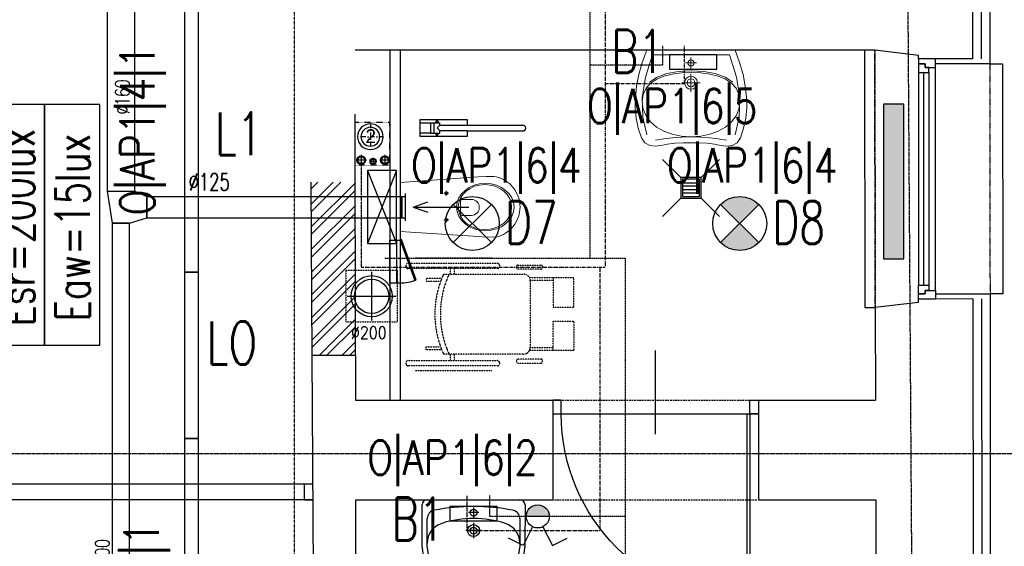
# Model space of a CAD drawing. Header units: inches. Extents: x -281236 to -70395, y 38777 to 102341.
# Tile 79 of 244: x -142156 to -141582, y 48933 to 49239. Entities that reach past the tile are written whole.
import ezdxf
from ezdxf.enums import TextEntityAlignment as Align

# ---------------------------------------------------------------- set-up
doc = ezdxf.new("R2010")
doc.units = ezdxf.units.IN
doc.header["$MEASUREMENT"] = 0
for name, pattern in [('00-inst$0$DASHDOT', [1, 0.5, -0.25, 0, -0.25]), ('CENTER', [2, 1.25, -0.25, 0.25, -0.25]), ('DASHDOT', [1, 0.5, -0.25, 0, -0.25]), ('DASHED2', [0.375, 0.25, -0.125]), ('DIVIDE', [31.75, 12.7, -6.35, 0, -6.35, 0, -6.35]), ('HIDDEN', [0.375, 0.25, -0.125])]:
    doc.linetypes.add(name, pattern=pattern)
doc.layers.get('0').update_dxf_attribs({"color": 101})
for name, color, linetype in [('Drz---drzwi', 5, 'Continuous'), ('E-90', 6, 'Continuous'), ('E35', 6, 'Continuous'), ('Ins-kan', 54, 'Continuous'), ('Ins-went', 141, 'Continuous'), ('Ins-went-opis', 141, 'Continuous'), ('Ins-wod', 152, 'Continuous'), ('m-went-nawiew', 152, 'Continuous'), ('Mw-cr-rury', 160, 'DIVIDE'), ('Mw-wc-rury', 160, 'DASHDOT'), ('Okn---okna', 5, 'Continuous'), ('Os-osie glowne', 8, 'CENTER'), ('piony_K_nr', 240, 'Continuous'), ('Sc-cegla pelna', 32, 'Continuous'), ('Sc-cegla pelna-hatch', 8, 'Continuous'), ('Sc-gazobeton', 45, 'Continuous'), ('Sc-gk', 120, 'Continuous'), ('Sc-izolacja term-obrys', 132, 'Continuous'), ('Sc-izolacja term-styropian', 151, 'STYROPIAN-KA'), ('Sc-nad', 5, 'DASHED2'), ('Sc-nadproza kon', 5, 'DASHED2'), ('stelaż_wc', 64, 'Continuous'), ('Suf-widok', 8, 'Continuous'), ('W-idok', 9, 'Continuous'), ('W-otwor-strop', 126, 'Continuous'), ('Wym-wew', 8, 'Continuous'), ('Wyp-grzejniki', 56, 'Continuous'), ('Wyp-meble', 155, 'Continuous'), ('Wyp-sanitar', 131, 'Continuous'), ('Wyp-szafy', 9, 'Continuous')]:
    doc.layers.add(name, color=color, linetype=linetype)
doc.layers.get('Wym-wew').off()
doc.styles.add('ROMANS', font='romans', dxfattribs={"width": 0.85})
doc.styles.add('tab-bud$0$ROMANS', font='romans', dxfattribs={"width": 0.7})
doc.styles.add('TYTUL2', font='ARIAL.TTF')
doc.linetypes.add('BATTING', pattern='A,0.0001,-0.1,[134,ltypeshp.shx,S=0.1,R=0,X=-0.1,Y=0],-0.2,[134,ltypeshp.shx,S=0.1,R=180,X=0.1,Y=0],-0.1', length=0.4001)
doc.linetypes.add('STYROPIAN-KA', pattern='A,0.0001,-0.1,[135,ltypeshp.shx,S=0.1,R=0,X=-0.1,Y=0],0,[135,ltypeshp.shx,S=0.1,R=180,X=0.1,Y=0],-0.1', length=0.2001)

# ---------------------------------------------------------------- blocks, each defined once
blk = doc.blocks.new('umywalka_60x45')
at = {"ltscale": 25}
for p, q in [((-27.00000000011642, -5.820766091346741e-11), (27, 5.820766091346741e-11)), ((-30, -27.71634471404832), (-30.00000000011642, -3.000000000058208)), ((-1.164153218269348e-10, -4.5), (-1.164153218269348e-10, -10.5)), ((30, -2.999999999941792), (30, -27.71634471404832)), ((-27, -27.71634471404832), (-27, -11.02660116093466)), ((2.999999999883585, -7.5), (-3.000000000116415, -7.5)), ((27, -11.02660116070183), (27, -27.71634471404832)), ((-1.164153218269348e-10, -13.5), (-1.164153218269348e-10, -22.5)), ((4.499999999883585, -18), (-4.500000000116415, -18))]:
    blk.add_line(p, q, dxfattribs=at)
for centre, radius in [((-1.164153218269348e-10, -7.5), 2), ((-1.164153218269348e-10, -18), 3.5), ((-1.164153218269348e-10, -18), 2)]:
    blk.add_circle(centre, radius, dxfattribs=at)
for centre, radius, start, end in [((27, -2.999999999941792), 3, 0, 90), ((-27.00000000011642, -3.000000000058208), 3, 90, 180), ((5.820766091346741e-10, -129.425045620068), 125.4250456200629, 79.47373448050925, 100.5262655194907), ((-22.00000000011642, -11.02660116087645), 5, 100.5262655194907, 180), ((-1.164153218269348e-10, -73.40495448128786), 62.40495448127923, 72.68710209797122, 107.3128979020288), ((22, -11.02660116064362), 5, 0, 79.47373448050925), ((-14.99999999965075, -25.28365528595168), 12, 107.3128979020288, 180), ((15.00000000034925, -25.28365528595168), 12, 0, 72.68710209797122), ((-15.00000000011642, -27.71634471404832), 15, 180, 252.6871020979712), ((-15.00000000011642, -27.71634471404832), 12, 180, 252.6871020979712), ((14.99999999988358, -27.71634471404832), 12, 287.3128979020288, 0), ((14.99999999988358, -27.71634471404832), 15, 287.3128979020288, 0), ((-5.820766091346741e-10, 20.40495448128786), 62.40495448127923, 252.6871020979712, 287.3128979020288), ((-5.820766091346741e-10, 20.40495448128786), 65.40495448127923, 252.6871020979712, 287.3128979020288)]:
    blk.add_arc(centre, radius, start, end, dxfattribs=at)
blk = doc.blocks.new('_GJKHGJ')
at = {"ltscale": 25}
for p, q in [((-8, -5), (-8, 0)), ((-8, 0), (-8, -5)), ((0, 0), (-8, 0)), ((0, -5), (0, 0)), ((0, -5), (0, 0)), ((-8, -115), (-7.999999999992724, -4.999999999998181)), ((-8, -5), (0, -5)), ((-19.69999999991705, -60), (28.89999999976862, -60)), ((-8, -115), (0, -115)), ((-8, -120), (-8, -115)), ((0, -120), (-8, -120)), ((0, -115), (0, -120)), ((0, -115), (0, -120))]:
    blk.add_line(p, q, dxfattribs=at)
at = {"ltscale": 7}
for p, q in [((-8, -5), (-118, -4.999999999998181)), ((-8, -6.799999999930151), (-117.985271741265, -6.799999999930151))]:
    blk.add_line(p, q, dxfattribs=at)
blk.add_arc((-8, -5), 110, 180, 270)
blk = doc.blocks.new('_0630_WC_NIEPEŁNOSPRAWNY')
at = {"lineweight": 0}
for p, q in [((-14.26044946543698, 0), (-17.49471912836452, -45.69999999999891)), ((-14.26044946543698, 0), (14.26044946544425, 0)), ((14.26044946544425, 0), (17.1525273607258, -45.70464459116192)), ((-8.009799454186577, -26.98395776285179), (-9.420152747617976, -26.98395776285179)), ((-8.009799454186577, -26.98395776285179), (-8.009799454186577, -25.53926559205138)), ((-8.009799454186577, -26.98395776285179), (-6.526574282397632, -26.98395776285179)), ((-8.009799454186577, -26.98395776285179), (-8.009799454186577, -28.40553939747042)), ((7.490200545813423, -26.98395776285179), (6.079847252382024, -26.98395776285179)), ((7.490200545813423, -26.98395776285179), (7.490200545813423, -25.53926559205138)), ((7.490200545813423, -26.98395776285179), (8.973425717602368, -26.98395776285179)), ((7.490200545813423, -26.98395776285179), (7.490200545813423, -28.40553939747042)), ((-4.440070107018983, -36.51248908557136), (-4.440070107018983, -41.76659104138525)), ((-3.49908735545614, -35.21439024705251), (4.000928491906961, -35.21439024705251)), ((4.941911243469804, -36.51248908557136), (4.941911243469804, -41.76659104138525)), ((-17.49471912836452, -45.69999999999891), (-17.82067442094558, -50.14040847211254)), ((17.1525273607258, -45.70464459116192), (17.52067442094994, -50.14040847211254)), ((-17.82067442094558, -50.14040847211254), (-17.76542065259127, -54.69174354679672)), ((17.52067442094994, -50.14040847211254), (17.46542065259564, -54.69174354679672)), ((-17.76542065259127, -54.69174354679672), (-17.50824460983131, -56.08355764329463)), ((-17.50824460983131, -56.08355764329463), (-17.11556934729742, -57.5270070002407)), ((17.50824460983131, -56.08355764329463), (17.1155693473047, -57.5270070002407)), ((17.46542065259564, -54.69174354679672), (17.50824460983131, -56.08355764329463)), ((-17.11556934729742, -57.5270070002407), (-16.60128430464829, -58.93290689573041)), ((-16.60128430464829, -58.93290689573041), (-15.96901805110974, -60.29133791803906)), ((-15.96901805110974, -60.29133791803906), (-15.22323157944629, -61.59271557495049)), ((-15.22323157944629, -61.59271557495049), (-14.36918683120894, -62.82785791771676)), ((-14.36918683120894, -62.82785791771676), (-13.41290957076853, -63.98805032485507)), ((14.36918683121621, -62.82785791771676), (13.41290957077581, -63.98805032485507)), ((15.22323157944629, -61.59271557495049), (14.36918683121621, -62.82785791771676)), ((15.96901805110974, -60.29133791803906), (15.22323157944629, -61.59271557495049)), ((16.60128430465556, -58.93290689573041), (15.96901805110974, -60.29133791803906)), ((17.1155693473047, -57.5270070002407), (16.60128430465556, -58.93290689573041)), ((-13.41290957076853, -63.98805032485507), (-11.77135984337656, -65.59644362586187)), ((-11.77135984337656, -65.59644362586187), (-10.00146959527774, -66.94005631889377)), ((-10.00146959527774, -66.94005631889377), (-8.710203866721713, -67.72472016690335)), ((-8.710203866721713, -67.72472016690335), (-6.538240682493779, -68.77378328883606)), ((-6.538240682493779, -68.77378328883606), (-5.069820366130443, -69.2455219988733)), ((6.538240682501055, -68.77378328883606), (5.069820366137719, -69.2455219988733)), ((8.710203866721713, -67.72472016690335), (6.538240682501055, -68.77378328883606)), ((10.00146959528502, -66.94005631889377), (8.710203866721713, -67.72472016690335)), ((11.77135984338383, -65.59644362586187), (10.00146959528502, -66.94005631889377)), ((13.41290957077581, -63.98805032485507), (11.77135984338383, -65.59644362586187)), ((-5.069820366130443, -69.2455219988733), (-3.019381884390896, -69.72479742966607)), ((-3.019381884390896, -69.72479742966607), (-1.515462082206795, -69.92252014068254)), ((-1.515462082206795, -69.92252014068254), (0, -69.99537917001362)), ((1.515462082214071, -69.92252014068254), (0, -69.99537917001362)), ((3.019381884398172, -69.72479742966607), (1.515462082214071, -69.92252014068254)), ((5.069820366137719, -69.2455219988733), (3.019381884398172, -69.72479742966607))]:
    blk.add_line(p, q, dxfattribs=at)
for centre, radius, start, end in [((-3.244368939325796, -36.38913916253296), 1.202046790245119, 102.2339496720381, 185.8898644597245), ((3.746210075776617, -36.38913916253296), 1.20204679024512, 354.1101355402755, 77.7660503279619), ((0.2509205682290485, -41.5369819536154), 4.696606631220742, 182.8022099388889, 357.197790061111)]:
    blk.add_arc(centre, radius, start, end, dxfattribs=at)
for centre, major_axis, ratio, start_param in [((-8.009799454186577, -26.98395776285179), (0.5985531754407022, 0.5985531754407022), 0.999999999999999, 5.497787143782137), ((7.490200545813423, -26.98395776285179), (0.598553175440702, 0.5985531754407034), 0.9999999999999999, 5.497787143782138)]:
    blk.add_ellipse(centre, major_axis=major_axis, ratio=ratio, start_param=start_param, end_param=11.78097245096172, dxfattribs=at)
for centre, major_axis, ratio in [((0.05375849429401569, -49.75009780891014), (0, -16.75), 0.8235294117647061), ((0.05375849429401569, -49.50009780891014), (0, -15.54479430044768), 0.845174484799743)]:
    blk.add_ellipse(centre, major_axis=major_axis, ratio=ratio, dxfattribs=at)
blk = doc.blocks.new('_0630_UMYWALKA_NIEPEŁNOSPRAWNY')
at = {"lineweight": 0}
for points in [[(0, -54.0117386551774), (4.599899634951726, -54.03674748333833), (9.416254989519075, -54.29201000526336), (13.64059101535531, -54.72405907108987), (16.46227673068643, -55.27985871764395), (20.39814885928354, -56.01028897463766), (23.99252112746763, -55.5847077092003), (26.92674656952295, -53.96646405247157), (28.8839029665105, -51.11890713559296), (30.72118946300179, -45.50830589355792), (31.91600778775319, -39.68512961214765), (32.47223862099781, -33.64420405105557), (32.39333145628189, -27.38078615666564), (31.68402934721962, -20.88927050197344), (30.34691941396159, -14.16534522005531), (28.38674471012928, -7.203836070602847), (25.80695472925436, 0), (0, 0), (-25.80729967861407, 0), (-28.38717589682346, -7.203836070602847), (-30.34747995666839, -14.16534522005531), (-31.68441741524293, -20.88927050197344), (-32.39406447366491, -27.38078615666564), (-32.47279916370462, -33.64420405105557), (-31.91665456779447, -39.68512961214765), (-30.72183624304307, -45.50830589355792), (-28.88454974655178, -51.11890713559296), (-26.92726399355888, -53.96646405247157), (-23.99286607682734, -55.5847077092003), (-20.39892499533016, -56.01028897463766), (-16.46270791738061, -55.27985871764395), (-13.6410222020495, -54.72405907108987), (-9.417117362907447, -54.29201000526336), (-4.600330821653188, -54.03674748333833), (0, -54.0117386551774)], [(0, -5.72486571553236), (0.6799814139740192, -5.862845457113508), (1.236643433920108, -6.238409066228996), (1.612207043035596, -6.795071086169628), (1.750617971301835, -7.475483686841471), (1.612207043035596, -8.155896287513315), (1.236643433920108, -8.712558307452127), (0.6799814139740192, -9.088121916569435), (0, -9.226532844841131), (-0.6804126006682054, -9.088121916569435), (-1.237074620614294, -8.712558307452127), (-1.613069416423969, -8.155896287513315), (-1.751049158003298, -7.475483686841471), (-1.613069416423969, -6.795071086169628), (-1.237074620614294, -6.238409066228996), (-0.6804126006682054, -5.862845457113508), (0, -5.72486571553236)], [(0, -15.26228416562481), (1.45741102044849, -15.55764704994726), (2.65007341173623, -16.3631037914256), (3.455530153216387, -17.55576618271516), (3.75132422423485, -19.01360838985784), (3.455530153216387, -20.47145059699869), (2.65007341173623, -21.66411298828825), (1.45741102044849, -22.46913854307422), (0, -22.76493261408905), (-1.458273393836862, -22.46913854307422), (-2.650935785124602, -21.66411298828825), (-3.455961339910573, -20.47145059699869), (-3.751755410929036, -19.01360838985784), (-3.455961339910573, -17.55576618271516), (-2.650935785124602, -16.3631037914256), (-1.458273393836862, -15.55764704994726), (0, -15.26228416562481)], [(0, -16.7127961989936), (0.8938500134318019, -16.89389460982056), (1.62557383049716, -17.38803455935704), (2.119282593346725, -18.11932718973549), (2.300812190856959, -19.01360838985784), (2.119282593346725, -19.90788958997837), (1.62557383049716, -20.63918222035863), (0.8938500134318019, -21.13289098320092), (0, -21.31442058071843), (-0.8942812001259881, -21.13289098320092), (-1.626005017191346, -20.63918222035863), (-2.119713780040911, -19.90788958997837), (-2.301243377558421, -19.01360838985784), (-2.119713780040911, -18.11932718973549), (-1.626005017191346, -17.38803455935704), (-0.8942812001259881, -16.89389460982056), (0, -16.7127961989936)]]:
    blk.add_lwpolyline(points, close=True, dxfattribs=at)
for points in [[(25.67371804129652, -49.28205182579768), (28.13622524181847, -38.98402005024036), (28.45228508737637, -27.73996467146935), (26.58697145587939, -15.64647150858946), (22.50665178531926, -2.800988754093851), (0, -2.800988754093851), (-22.50729856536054, -2.800988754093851), (-26.5875751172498, -15.64647150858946), (-28.45275939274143, -27.73996467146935), (-28.13691514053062, -38.98402005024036), (-25.67414922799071, -49.28205182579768)], [(0, -10.72835609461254), (0, -4.223042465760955)], [(-3.252872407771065, -7.475483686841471), (3.252441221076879, -7.475483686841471)], [(-28.44758515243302, -30.13650030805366), (-27.85733368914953, -25.83196355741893), (-26.16923778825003, -22.21948144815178), (-23.50734986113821, -19.26197192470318), (-19.99585167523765, -16.9240776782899), (-15.75858004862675, -15.16871665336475), (-10.91980298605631, -13.9596691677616), (-5.60370225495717, -13.26114672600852), (0.06597156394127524, -13.03606727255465), (5.73521419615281, -13.26114672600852), (11.05174611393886, -13.9596691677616), (15.8905231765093, -15.16871665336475), (20.12736361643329, -16.9240776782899), (23.63894803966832, -19.26197192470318), (26.30066349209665, -22.21948144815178), (27.98875939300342, -25.83196355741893), (28.5794851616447, -30.13650030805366)], [(-24.25731287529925, -18.74152958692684), (-19.75102387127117, -15.71287425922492), (-14.00796207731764, -13.62765541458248), (-7.309045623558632, -12.42335098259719), (0.06597156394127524, -12.03571414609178), (7.440557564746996, -12.42335098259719), (14.13947401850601, -13.62765541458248), (19.88244957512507, -15.71287425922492), (24.38878169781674, -18.74152958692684)], [(-0.0004311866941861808, -24.2645999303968), (-0.0004311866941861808, -13.76261684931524)], [(5.341109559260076, -19.01360838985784), (-5.341540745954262, -19.01360838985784)], [(-28.44758515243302, -30.13650030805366), (-27.86082630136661, -34.41559704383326), (-26.18187155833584, -38.32602915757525), (-23.53291923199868, -41.80570576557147), (-20.03616763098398, -44.79253598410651), (-15.81377194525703, -47.22356655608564), (-10.98793048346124, -49.03713778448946), (-5.681315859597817, -50.17115878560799), (-0.01509153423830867, -50.56310748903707), (5.658031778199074, -50.17115878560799), (10.98361861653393, -49.03713778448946), (15.83490009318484, -47.22356655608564), (20.08683206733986, -44.79253598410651), (23.6135080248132, -41.80570576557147), (26.28815907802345, -38.32602915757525), (27.98530989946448, -34.41559704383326), (28.5794851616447, -30.13650030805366)], [(20.64392527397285, -52.50560353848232), (15.93666015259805, -51.6337440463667), (10.85555616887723, -51.0779443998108), (5.511428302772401, -50.7403252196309), (0.01509153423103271, -50.52343831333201), (-5.481245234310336, -50.7403252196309), (-10.82537310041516, -51.0779443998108), (-15.90647708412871, -51.6337440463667), (-20.61369908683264, -52.50560353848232)]]:
    blk.add_lwpolyline(points, dxfattribs=at)
at = {"lineweight": 0, "const_width": 0.2824945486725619}
for points in [[(-0.1276312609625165, -20.35201188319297), (-0.1276312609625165, -20.35201188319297)], [(-0.07459529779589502, -21.39332774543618), (-0.07459529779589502, -21.39332774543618)]]:
    blk.add_lwpolyline(points, dxfattribs=at)
blk = doc.blocks.new('ramiak140')
at = {"layer": 'Okn---okna'}
for p, q in [((-10.00000000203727, 135.0000000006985), (-10.00000000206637, 4.999999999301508)), ((-6.000000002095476, 7.999999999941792), (-6.000000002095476, 132.0000000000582)), ((-3.000000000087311, 7.999999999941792), (-3.000000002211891, 132.0000000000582)), ((-2.008164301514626e-09, 7.999999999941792), (-2.037268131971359e-09, 132.0000000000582))]:
    blk.add_line(p, q, dxfattribs=at)
for points in [[(-10.00000000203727, 135.0000000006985), (-10.00000000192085, 140), (-1.920852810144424e-09, 140), (-2.037268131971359e-09, 137.0000000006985), (-4.000000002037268, 137.0000000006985), (-4.000000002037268, 135.0000000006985)], [(-6.000000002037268, 132.0000000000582), (-6.000000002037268, 135.0000000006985), (-4.000000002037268, 135.0000000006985), (-4.000000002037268, 137.0000000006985), (-2.037268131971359e-09, 137.0000000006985), (-2.037268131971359e-09, 135.0000000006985), (-2.037268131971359e-09, 132.0000000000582)], [(-6.000000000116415, 7.999999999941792), (-6.000000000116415, 4.999999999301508), (-4.000000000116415, 4.999999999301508), (-4.000000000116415, 2.999999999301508), (-5.820766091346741e-11, 2.999999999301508), (-1.164153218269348e-10, 4.999999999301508), (-5.820766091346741e-11, 7.999999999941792)], [(-10.00000000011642, 4.999999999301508), (-10, 0), (0, 0), (-5.820766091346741e-11, 2.999999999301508), (-4.000000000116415, 2.999999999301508), (-4.000000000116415, 4.999999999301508)]]:
    blk.add_lwpolyline(points, close=True, dxfattribs=at)
blk = doc.blocks.new('_ODWODNIENIE_KRATKA')
for p, q in [((-12, 0), (-22.60660171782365, 10.60660171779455)), ((0, 0), (10.60660171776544, 10.6066017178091)), ((-11.00000143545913, -2.988994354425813), (-1.000001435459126, -2.988994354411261)), ((-1.000001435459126, -4.988994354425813), (-11.00000143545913, -4.988994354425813)), ((-11.00000143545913, -6.988994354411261), (-1.000001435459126, -6.988994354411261)), ((-1.000001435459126, -8.988994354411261), (-11.00000143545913, -8.988994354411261)), ((-22.60660171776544, -22.59644398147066), (-12, -11.98984226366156)), ((10.60660171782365, -22.5964439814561), (0, -11.98984226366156))]:
    blk.add_line(p, q)
for points in [[(0, -11.98984226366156), (0, 0), (-12, 0), (-12, -11.98984226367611)], [(-1.000001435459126, -10.98899435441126), (-1.000001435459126, -0.997459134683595), (-11.00000143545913, -0.997459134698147), (-11.00000143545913, -10.98899435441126)]]:
    blk.add_lwpolyline(points, close=True)
blk = doc.blocks.new('wozek')
at = {"linetype": 'DASHED2', "ltscale": 0.5}
for p, q in [((-67.54803174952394, 32.84197922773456), (-22.8375665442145, 32.84197922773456)), ((-50.96674243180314, 23.28865862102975), (-4.293360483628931, 23.2886586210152)), ((-47.02429041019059, 26.57759991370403), (-47.02429041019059, 23.2886586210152)), ((-44.79154096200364, 26.57759991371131), (-44.79154096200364, 23.2886586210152)), ((-52.05049977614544, 20.75369671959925), (-61.06912119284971, 20.7536967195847)), ((-61.06912119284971, 20.7536967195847), (-61.06912119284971, 19.14296999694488)), ((-61.06912119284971, 19.14296999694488), (-52.66419233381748, 19.14296999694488)), ((13.00715158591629, 21.10470061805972), (-0.7976670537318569, 21.10470061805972)), ((13.00715158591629, 19.55147461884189), (-0.797667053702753, 19.55147461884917)), ((-0.4037378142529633, 19.39903595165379), (-0.4037378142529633, -19.39903595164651)), ((-61.06912119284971, -19.14296999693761), (-52.66419233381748, -19.14296999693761)), ((-61.06912119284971, -20.75369671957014), (-61.06912119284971, -19.14296999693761)), ((-52.05049977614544, -20.75369671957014), (-61.06912119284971, -20.75369671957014)), ((13.00715158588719, -19.55147461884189), (-0.7976670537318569, -19.55147461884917)), ((13.00715158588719, -21.10470061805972), (-0.7976670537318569, -21.10470061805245)), ((-4.293360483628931, -23.28865862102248), (-50.96674243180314, -23.2886586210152)), ((-47.02429041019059, -23.2886586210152), (-47.02429041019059, -26.99441431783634)), ((-44.79154096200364, -23.2886586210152), (-44.79154096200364, -26.99441431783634)), ((-67.54803174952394, -32.84197922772), (-22.8375665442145, -32.84197922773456))]:
    blk.add_line(p, q, dxfattribs=at)
for points in [[(-18.38107759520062, 28.52241124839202), (-18.38107759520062, 27.74448671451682, -0.4142135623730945), (-19.54796439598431, 26.57759991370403), (-71.66890816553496, 26.57759991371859, -0.414213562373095), (-72.83579496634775, 27.74448671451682), (-72.83579496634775, 28.52241124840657, -0.414213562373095), (-71.66890816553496, 29.68929804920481), (-19.54796439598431, 29.68929804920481, -0.414213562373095)], [(6.733629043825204, 27.74448671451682), (6.733629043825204, 27.0453148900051, -0.4142135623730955), (5.95570450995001, 26.26739035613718), (-7.615640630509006, 26.26739035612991, -0.4142135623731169), (-8.3935651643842, 27.0453148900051), (-8.3935651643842, 27.74448671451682, -0.414213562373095), (-7.615640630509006, 28.52241124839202), (5.95570450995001, 28.52241124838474, -0.4142135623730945)], [(-18.38107759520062, -28.16130111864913), (-18.38107759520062, -28.93922565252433, -0.4142135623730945), (-19.54796439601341, -30.10611245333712), (-71.66890816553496, -30.10611245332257, -0.414213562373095), (-72.83579496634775, -28.93922565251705), (-72.83579496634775, -28.16130111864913, -0.414213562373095), (-71.66890816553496, -26.99441431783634), (-19.54796439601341, -26.99441431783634, -0.414213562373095)], [(6.733629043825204, -27.74448671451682), (6.7336290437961, -27.04531489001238, 0.4142135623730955), (5.95570450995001, -26.26739035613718), (-7.615640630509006, -26.26739035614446, 0.4142135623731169), (-8.3935651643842, -27.0453148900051), (-8.3935651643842, -27.74448671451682, 0.414213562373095), (-7.615640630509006, -28.52241124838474), (5.95570450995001, -28.52241124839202, 0.4142135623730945)]]:
    blk.add_lwpolyline(points, format="xyb", close=True, dxfattribs=at)
for points in [[(24.99998121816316, 21.10470061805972), (13.00715158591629, 21.10470061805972), (13.00715158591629, 4.019239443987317), (24.99998121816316, 4.019239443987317)], [(24.99998121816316, -21.104700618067), (13.00715158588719, -21.10470061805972), (13.00715158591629, -4.019239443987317), (24.99998121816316, -4.019239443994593)]]:
    blk.add_lwpolyline(points, close=True, dxfattribs=at)
for centre, radius, start, end in [((0, 0), 56.03543927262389, 155.4425219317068, 204.5574780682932), ((3.218551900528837, 0), 56.03543927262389, 155.4425219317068, 204.5574780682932), ((-4.293360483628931, 19.39903595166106), 3.889622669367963, 0, 90), ((-4.293360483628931, -19.39903595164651), 3.889622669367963, 270, 0)]:
    blk.add_arc(centre, radius, start, end, dxfattribs=at)
blk = doc.blocks.new('N200')
at = {"layer": 'm-went-nawiew', "color": 254, "linetype": 'HIDDEN'}
for p, q in [((-141949.5713513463, 41077.71199045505), (-141949.5713513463, 41049.17120244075)), ((-141963.8417453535, 41063.4415964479), (-141935.3009573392, 41063.4415964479))]:
    blk.add_line(p, q, dxfattribs=at)
at = {"layer": 'm-went-nawiew', "color": 254}
blk.add_circle((-141949.5713513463, 41063.4415964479), 12, dxfattribs=at)
at = {"layer": 'm-went-nawiew'}
blk.add_circle((-141949.5713513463, 41063.4415964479), 10, dxfattribs=at)
blk = doc.blocks.new('_gslkflhklgj')
at = {"linetype": '00-inst$0$DASHDOT', "ltscale": 5}
for p, q in [((2.764863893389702e-10, -7.499999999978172), (-2.983142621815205e-10, 7.500000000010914)), ((7.499999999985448, 3.074092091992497e-10), (-7.500000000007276, -2.801243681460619e-10))]:
    blk.add_line(p, q, dxfattribs=at)
for centre, radius in [((-1.455191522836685e-11, 1.637090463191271e-11), 7.5), ((0, 0), 5.5)]:
    blk.add_circle(centre, radius)
blk = doc.blocks.new('pion_woda')
at = {"layer": 'Ins-wod'}
for p, q in [((3, 0), (-3, 0)), ((0, 3), (0, -3))]:
    blk.add_line(p, q, dxfattribs=at)
for centre, radius in [((0, 0.02268880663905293), 2.550088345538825), ((0, 0), 2)]:
    blk.add_circle(centre, radius, dxfattribs=at)
blk = doc.blocks.new('pion_mały')
at = {"layer": 'Ins-wod'}
for p, q in [((0, 2.084117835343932), (0, -2.115882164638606)), ((2.100000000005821, -0.01588216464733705), (-2.099999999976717, -0.01588216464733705))]:
    blk.add_line(p, q, dxfattribs=at)
for centre, radius in [((0, 0), 1.785061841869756), ((0, -0.01588216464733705), 1.399999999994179)]:
    blk.add_circle(centre, radius, dxfattribs=at)
blk = doc.blocks.new('piony_W')
for name, p in [('pion_woda', (-6.910155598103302, 0.7582196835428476)), ('pion_mały', (0, 0.01588216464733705)), ('pion_woda', (6.910155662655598, 0.7582196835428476))]:
    blk.add_blockref(name, p)
blk = doc.blocks.new('rewizja')
at = {"layer": 'Wyp-meble'}
for p, q in [((-25.0000000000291, 5.999999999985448), (-25, -2.91038304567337e-11)), ((-25.0000000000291, 6), (-5.820766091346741e-11, 6)), ((-2.91038304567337e-11, 5.999999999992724), (0, 0)), ((-25, 3.999999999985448), (-25, 1.999999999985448)), ((0, 1.999999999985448), (-25, 1.999999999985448)), ((0, -1.455191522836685e-11), (-25, -1.455191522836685e-11))]:
    blk.add_line(p, q, dxfattribs=at)
blk.add_lwpolyline([(-23.15029537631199, -9.490196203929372), (0.3420201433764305, -0.9396926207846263), (0, 0), (-23.49231551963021, -8.550503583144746)], close=True, dxfattribs=at)
blk.add_arc((-2.91038304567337e-11, -1.455191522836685e-11), 25, 180, 202.2924427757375, dxfattribs=at)
blk = doc.blocks.new('0630_STRZAŁKA')
at = {"ltscale": 0.5}
for points in [[(0, 2.091837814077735e-11), (-3.029876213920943, -8.560130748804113)], [(0, 2.091837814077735e-11), (-7.275957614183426e-12, -32.43254493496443)], [(-7.275957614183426e-12, 2.091837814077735e-11), (3.029876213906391, -8.560130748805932)]]:
    blk.add_lwpolyline(points, dxfattribs=at)
blk = doc.blocks.new('barierka_stojąca')
at = {"layer": 'Wyp-sanitar'}
for p, q in [((0, -27.40622834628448), (0, 0)), ((0, 0), (9.973803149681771, 0)), ((1.994850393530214, -5.984401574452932), (1.994850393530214, 0)), ((1.994850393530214, 0), (7.978952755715, 0)), ((7.978952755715, 0), (7.978952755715, -5.984401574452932)), ((9.973803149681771, 0), (9.973803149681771, -27.40622834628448)), ((0.6539291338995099, -9.743559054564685), (0.6512362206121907, -9.79906299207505)), ((0.6512362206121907, -9.79906299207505), (0.6539291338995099, -9.854118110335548)), ((0.6621574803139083, -9.689700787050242), (0.6539291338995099, -9.743559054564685)), ((0.6539291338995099, -9.854118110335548), (0.6621574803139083, -9.907976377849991)), ((0.6754724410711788, -9.63763779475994), (0.6621574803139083, -9.689700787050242)), ((0.6621574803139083, -9.907976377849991), (0.6754724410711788, -9.959740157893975)), ((0.6938740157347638, -9.587968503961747), (0.6754724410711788, -9.63763779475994)), ((0.6754724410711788, -9.959740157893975), (0.6938740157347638, -10.00970866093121)), ((0.7166141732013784, -9.540393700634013), (0.6938740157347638, -9.587968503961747)), ((0.6938740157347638, -10.00970866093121), (0.7166141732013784, -10.05698425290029)), ((0.743842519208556, -9.49581102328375), (0.7166141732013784, -9.540393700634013)), ((0.7166141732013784, -10.05698425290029), (0.743842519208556, -10.10186614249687)), ((0.7751102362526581, -9.453921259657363), (0.743842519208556, -9.49581102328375)), ((0.743842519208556, -10.10186614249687), (0.7751102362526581, -10.14360629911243)), ((0.8104173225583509, -9.415622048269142), (0.7751102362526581, -9.453921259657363)), ((0.7751102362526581, -10.14360629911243), (0.8104173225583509, -10.18235433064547)), ((0.8487165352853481, -9.380314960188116), (0.8104173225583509, -9.415622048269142)), ((0.8104173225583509, -10.18235433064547), (0.8487165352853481, -10.21721259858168)), ((0.8906062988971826, -9.349047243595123), (0.8487165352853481, -9.380314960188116)), ((0.8487165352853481, -10.21721259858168), (0.8906062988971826, -10.24848031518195)), ((0.9351889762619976, -9.321818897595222), (0.8906062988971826, -9.349047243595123)), ((0.8906062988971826, -10.24848031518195), (0.9351889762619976, -10.27570866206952)), ((0.9827637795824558, -9.299078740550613), (0.9351889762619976, -9.321818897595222)), ((0.9351889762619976, -10.27570866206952), (0.9827637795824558, -10.29874803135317)), ((1.032433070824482, -9.280677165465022), (0.9827637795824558, -9.299078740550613)), ((0.9827637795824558, -10.29874803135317), (1.032433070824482, -10.3170000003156)), ((1.084496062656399, -9.267362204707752), (1.032433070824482, -9.280677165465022)), ((1.032433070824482, -10.3170000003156), (1.084496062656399, -10.33046456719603)), ((1.138354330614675, -9.259133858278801), (1.084496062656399, -9.267362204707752)), ((1.084496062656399, -10.33046456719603), (1.138354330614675, -10.33869291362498)), ((1.193858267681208, -9.256440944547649), (1.138354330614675, -9.259133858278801)), ((1.193858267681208, -9.256440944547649), (1.193858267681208, -9.256440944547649)), ((1.215850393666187, -9.051031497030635), (1.215850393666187, -10.54709448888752)), ((1.714338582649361, -9.051031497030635), (1.215850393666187, -9.051031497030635)), ((1.215850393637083, -9.40514960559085), (1.714338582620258, -9.40514960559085)), ((1.215850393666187, -10.19282677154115), (1.714338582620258, -10.19282677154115)), ((1.215850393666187, -10.54709448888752), (1.714338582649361, -10.54709448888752)), ((1.714338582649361, -10.54709448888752), (1.714338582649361, -9.051031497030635)), ((7.978952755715, -5.984401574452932), (1.994850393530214, -5.984401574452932)), ((1.994850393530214, -6.001755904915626), (1.994850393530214, -11.47001574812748)), ((1.994850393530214, -11.47001574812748), (3.339062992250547, -11.47001574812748)), ((2.026118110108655, -8.162370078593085), (7.981795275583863, -8.162370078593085)), ((3.339062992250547, -11.47001574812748), (5.039338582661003, -9.84140157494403)), ((3.339062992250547, -27.40622834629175), (3.339062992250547, -11.47001574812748)), ((5.039338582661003, -9.84140157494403), (6.632196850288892, -11.45945338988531)), ((6.632196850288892, -11.45945338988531), (6.632196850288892, -27.40652755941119)), ((6.632196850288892, -11.45945338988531), (7.97910236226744, -11.45945338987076)), ((7.979102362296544, -6.001755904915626), (7.97910236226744, -11.45945338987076)), ((8.261858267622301, -9.051031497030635), (8.261858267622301, -10.54709448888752)), ((8.760346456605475, -9.051031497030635), (8.261858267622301, -9.051031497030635)), ((8.760346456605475, -9.405149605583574), (8.261858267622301, -9.40514960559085)), ((8.760346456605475, -10.19282677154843), (8.261858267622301, -10.19282677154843)), ((8.261858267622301, -10.54709448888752), (8.760346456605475, -10.54709448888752)), ((8.760346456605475, -10.54709448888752), (8.760346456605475, -9.051031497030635)), ((8.782338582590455, -9.256440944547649), (8.782338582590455, -9.256440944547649)), ((8.782338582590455, -9.256440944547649), (8.83739370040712, -9.259133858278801)), ((8.83739370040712, -9.259133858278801), (8.891251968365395, -9.267362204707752)), ((8.891251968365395, -10.33046456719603), (8.83739370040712, -10.33869291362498)), ((8.891251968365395, -9.267362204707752), (8.943015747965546, -9.280677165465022)), ((8.943015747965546, -10.3170000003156), (8.891251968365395, -10.33046456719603)), ((8.943015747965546, -9.280677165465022), (8.992984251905, -9.299078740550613)), ((8.992984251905, -10.29874803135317), (8.943015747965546, -10.3170000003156)), ((8.992984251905, -9.299078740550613), (9.040259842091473, -9.321818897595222)), ((9.040259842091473, -10.27570866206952), (8.992984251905, -10.29874803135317)), ((9.040259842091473, -9.321818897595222), (9.085141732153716, -9.349047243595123)), ((9.085141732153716, -10.24848031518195), (9.040259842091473, -10.27570866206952)), ((9.085141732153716, -9.349047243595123), (9.126881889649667, -9.380314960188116)), ((9.126881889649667, -10.21721259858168), (9.085141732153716, -10.24848031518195)), ((9.126881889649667, -9.380314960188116), (9.165629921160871, -9.415622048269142)), ((9.165629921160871, -10.18235433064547), (9.126881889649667, -10.21721259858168)), ((9.165629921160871, -9.415622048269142), (9.200488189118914, -9.453921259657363)), ((9.200488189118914, -10.14360629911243), (9.165629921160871, -10.18235433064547)), ((9.200488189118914, -9.453921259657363), (9.231755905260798, -9.49581102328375)), ((9.231755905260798, -10.10186614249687), (9.200488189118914, -10.14360629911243)), ((9.231755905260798, -9.49581102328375), (9.258984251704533, -9.540393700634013)), ((9.258984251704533, -10.05698425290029), (9.231755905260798, -10.10186614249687)), ((9.258984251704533, -9.540393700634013), (9.282023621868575, -9.587968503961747)), ((9.282023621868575, -10.00970866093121), (9.258984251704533, -10.05698425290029)), ((9.282023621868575, -9.587968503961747), (9.300275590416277, -9.63763779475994)), ((9.300275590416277, -9.959740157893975), (9.282023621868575, -10.00970866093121)), ((9.300275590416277, -9.63763779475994), (9.31374015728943, -9.689700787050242)), ((9.31374015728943, -9.907976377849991), (9.300275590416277, -9.959740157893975)), ((9.31374015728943, -9.689700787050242), (9.321968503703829, -9.743559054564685)), ((9.321968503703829, -9.854118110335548), (9.31374015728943, -9.907976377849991)), ((9.321968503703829, -9.743559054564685), (9.324960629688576, -9.79906299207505)), ((9.324960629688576, -9.79906299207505), (9.321968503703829, -9.854118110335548)), ((3.339062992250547, -27.40622834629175), (0, -27.40622834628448)), ((3.339062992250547, -27.40622834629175), (3.339062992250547, -59.86690551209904)), ((9.973803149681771, -27.40622834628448), (6.64177165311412, -27.40622834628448)), ((6.64177165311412, -27.40622834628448), (6.64177165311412, -59.86690551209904))]:
    blk.add_line(p, q, dxfattribs=at)
blk.add_arc((4.990417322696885, -59.86690551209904), 1.651354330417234, 180, 0, dxfattribs=at)
blk = doc.blocks.new('G_90')
at = {"layer": 'Wyp-grzejniki'}
h = blk.add_hatch(dxfattribs=at)
h.set_pattern_fill('DOTS', color=256, scale=0.5, angle=90, style=0)
h.set_pattern_definition([(90, (-37823.93992433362, -77504.9091523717), (-0.79375, 0.396875), [0, -0.79375])])
h.paths.add_polyline_path([(90, -12), (90, 0), (0, 0), (0, -12)])
blk.add_lwpolyline([(0, 0), (0, -12), (90, -12), (90, 0)], close=True, dxfattribs=at)

msp = doc.modelspace()

# ---------------------------------------------------------------- hatches: boundary and pattern name
at = {"layer": 'E35'}
h = msp.add_hatch(color=256, dxfattribs=at)
edge = h.paths.add_edge_path()
edge.add_line((-141735.9160105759, 49120.65110515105), (-141747.0529423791, 49131.78803695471))
edge.add_ellipse((-141735.9160105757, 49120.65110515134), major_axis=(11.1369318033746, -11.13693180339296), ratio=1, start_angle=90.00000000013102, end_angle=180.0000000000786, ccw=False)
edge.add_line((-141724.7790787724, 49131.78803695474), (-141735.9160105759, 49120.65110515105))
edge = h.paths.add_edge_path()
edge.add_line((-141747.0529423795, 49109.51417334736), (-141735.916010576, 49120.65110515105))
edge.add_line((-141735.9160105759, 49120.65110515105), (-141724.7790787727, 49109.51417334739))
edge.add_ellipse((-141735.9160105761, 49120.65110515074), major_axis=(11.13693180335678, -11.13693180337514), ratio=1, start_angle=-89.99999999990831, end_angle=1.1789325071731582e-10, ccw=False)
msp.add_hatch(color=256, dxfattribs=at).paths.add_polyline_path([(-141846.9533714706, 48950.00176575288, 1), (-141860.4533714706, 48950.00176575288)])
at = {"layer": 'Sc-cegla pelna-hatch'}
h = msp.add_hatch(dxfattribs=at)
h.set_pattern_fill('ANSI32', color=256, scale=25, style=0)
h.set_pattern_definition([(45, (0, 0), (-6.629126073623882, 6.629126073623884), []), (45, (4.419417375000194, 0), (-6.629126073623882, 6.629126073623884), [])])
h.paths.add_polyline_path([(-141960.0535216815, 49144.663758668), (-141985.9483311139, 49144.66375866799), (-141985.3858346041, 49043.65137238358), (-141959.9547448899, 49043.65137238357)])

# ---------------------------------------------------------------- linework, layer by layer
at = {"layer": 'Drz---drzwi'}
msp.add_lwpolyline([(-141984.9818955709, 48968.69908302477), (-141989.8155192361, 48968.69908302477), (-141989.8155192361, 48959.69908302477), (-141984.9333920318, 48959.69908302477)], dxfattribs=at)
at = {"layer": 'E35'}
for p, q in [((-141880.7375124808, 49131.78803695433), (-141903.0113760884, 49109.51417334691)), ((-141880.7375124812, 49109.51417334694), (-141903.0113760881, 49131.78803695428)), ((-141724.7790787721, 49131.7880369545), (-141747.0529423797, 49109.51417334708)), ((-141724.7790787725, 49109.51417334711), (-141747.0529423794, 49131.78803695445)), ((-141846.9533714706, 48950.00176575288), (-141860.4533714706, 48950.00176575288)), ((-141856.725571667, 48943.9661377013), (-141862.2514444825, 48932.93043165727)), ((-141850.6811712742, 48943.9661377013), (-141845.1552984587, 48932.93043165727)), ((-141862.2514444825, 48932.93043165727), (-141870.7871115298, 48937.20446816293)), ((-141845.1552984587, 48932.93043165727), (-141836.6196314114, 48937.20446816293))]:
    msp.add_line(p, q, dxfattribs=at)
for points in [[(-142051.7427756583, 49092.22880164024), (-142059.4427756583, 49092.22880164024), (-142059.4427756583, 49252.22880164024), (-142051.7427756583, 49252.22880164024)], [(-141749.2549169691, 49210.57834994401), (-141749.2549169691, 49218.8529918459), (-141776.9532327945, 49218.8529918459), (-141776.9532327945, 49210.57834994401)], [(-142051.7427756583, 48995.42880164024), (-142059.4427756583, 48995.42880164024), (-142059.4427756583, 49092.22880164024), (-142051.7427756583, 49092.22880164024)], [(-142051.7427756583, 48835.42880164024), (-142059.4427756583, 48835.42880164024), (-142059.4427756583, 48995.42880164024), (-142051.7427756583, 48995.42880164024)], [(-141877.2898539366, 48947.42402921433), (-141877.2898539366, 48955.69867111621), (-141904.988169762, 48955.69867111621), (-141904.988169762, 48947.42402921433)]]:
    msp.add_lwpolyline(points, close=True, dxfattribs=at)
at = {"layer": 'E35', "linetype": 'Continuous', "ltscale": 0.3}
for points in [[(-142141.3531748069, 49049.72151079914), (-142141.3531748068, 49190.05455034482), (-142173.632024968, 49190.05455034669), (-142173.632024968, 49049.7215107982)], [(-142109.0743246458, 49049.72151080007), (-142109.0743246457, 49190.05455034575), (-142141.3531748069, 49190.05455034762), (-142141.3531748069, 49049.72151079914)]]:
    msp.add_lwpolyline(points, close=True, dxfattribs=at)
at = {"layer": 'E35'}
for centre, radius in [((-141891.8744442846, 49120.65110515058), 15.74999999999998), ((-141735.9160105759, 49120.65110515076), 15.74999999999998), ((-141853.7033714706, 48950.00176575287), 6.750000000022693)]:
    msp.add_circle(centre, radius, dxfattribs=at)
at = {"layer": 'Ins-went'}
for p, q in [((-142104.6744562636, 49139.56773648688, -2969.014835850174), (-142104.6744562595, 49279.83149511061, -5960.000000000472)), ((-142088.6744562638, 49139.56773648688, -2969.014835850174), (-142088.6744562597, 49279.83149511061, -5960.000000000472)), ((-142104.6744562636, 49139.56773648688, -2969.014835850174), (-142088.6744562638, 49139.56773648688, -2969.014835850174)), ((-142101.6744562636, 49120.81773648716, -2969.014835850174), (-142104.6744562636, 49139.56773648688, -2969.014835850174)), ((-142088.6744562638, 49139.56773648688, -2969.014835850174), (-142081.6744562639, 49136.44273648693, -2969.014835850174)), ((-142081.6744562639, 49136.44273648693, -2969.014835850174), (-142081.6744562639, 49123.94273648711, -2969.014835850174)), ((-142081.6744562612, 49123.94273648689, -2969.014835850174), (-142081.6744562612, 49136.44273648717, -2969.014835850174)), ((-142081.6744562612, 49136.44273648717), (-141933.0099070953, 49136.44273648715)), ((-141933.0099070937, 49136.44273648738), (-141933.0099070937, 49123.94273648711)), ((-141933.0099070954, 49123.94273648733), (-141933.0099070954, 49136.44273648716)), ((-141933.0099070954, 49136.44273648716), (-141931.0099070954, 49136.44273648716)), ((-141931.0099070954, 49138.19273648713), (-141931.0099070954, 49122.19273648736)), ((-142091.6744562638, 49120.81773648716, -2969.014835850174), (-142081.6744562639, 49123.94273648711, -2969.014835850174)), ((-142081.6744562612, 49123.94273648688), (-141933.0099070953, 49123.94273648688)), ((-141933.0099070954, 49123.94273648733), (-141931.0099070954, 49123.94273648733)), ((-142101.6744562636, 49120.81773648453, 20.98516414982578), (-142091.6744562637, 49120.81773648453, 20.98516414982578)), ((-142101.6744562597, 48722.41439455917, -2856.482671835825), (-142101.6744562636, 49120.81773648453, 20.98516414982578)), ((-142091.6744562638, 49120.81773648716, -2969.014835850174), (-142101.6744562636, 49120.81773648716, -2969.014835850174)), ((-142091.6744562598, 48722.41439455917, -2856.482671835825), (-142091.6744562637, 49120.81773648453, 20.98516414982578))]:
    msp.add_line(p, q, dxfattribs=at)
at = {"layer": 'Mw-cr-rury', "ltscale": 0.03}
for p, q in [((-141823.4328281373, 49253.04328810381), (-141823.4328281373, 49100.36348387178)), ((-141781.0264058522, 49224.21002485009), (-141781.0264058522, 49212.85927902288)), ((-141781.0264058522, 49212.85927902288), (-141823.4328281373, 49212.85927902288)), ((-141942.8060103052, 49100.36348387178), (-141802.689175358, 49100.36348387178)), ((-141802.689175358, 49100.36348387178), (-141802.689175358, 48559.39651139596)), ((-141802.689175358, 49100.36348387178), (-141802.689175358, 48559.39651139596)), ((-141881.8110115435, 48962.2327103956), (-141881.8110115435, 48950.10696492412)), ((-141881.8110115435, 48950.10696492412), (-141802.689175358, 48950.10696492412))]:
    msp.add_line(p, q, dxfattribs=at)
at = {"layer": 'Mw-wc-rury'}
for p, q in [((-141814.3776332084, 49259.19773616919), (-141814.3776332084, 49095.26059253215)), ((-141768.3694550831, 49224.2100248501), (-141768.3694550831, 49201.99848831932)), ((-141768.3694550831, 49201.99848831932), (-141814.3776332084, 49201.99848831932)), ((-141956.626321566, 49095.26059253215), (-141814.3776332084, 49095.26059253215)), ((-141817.3137890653, 48941.69023401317), (-141817.3137890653, 49095.26059253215)), ((-141817.3137890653, 48941.69023401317), (-141817.3137890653, 49095.26059253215)), ((-141895.1372143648, 48962.0498631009), (-141895.1372143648, 48941.69023401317)), ((-141895.1372143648, 48941.69023401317), (-141817.3137890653, 48941.69023401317))]:
    msp.add_line(p, q, dxfattribs=at)
at = {"layer": 'Mw-wc-rury', "ltscale": 0.8}
msp.add_line((-141956.626321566, 49155.5670580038), (-141956.626321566, 49095.26059253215), dxfattribs=at)
at = {"layer": 'Os-osie glowne'}
msp.add_line((-141628.6790843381, 47893.27471454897), (-141656.0187649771, 51985.69484066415), dxfattribs=at)
msp.add_lwpolyline([(-143318.4675761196, 48986.69511477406), (-138010.8801488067, 48986.69511477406)], dxfattribs=at)
at = {"layer": 'Sc-cegla pelna'}
for p, q in [((-141657.1204737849, 49221.65400835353), (-141960.1251272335, 49221.65398111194)), ((-141631.7297223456, 49218.63321884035), (-141657.1204737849, 49221.65400835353)), ((-141631.7277850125, 49216.63321977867), (-141631.7297223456, 49218.63321884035)), ((-141600.1231335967, 49216.66383416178), (-141631.7277850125, 49216.63321977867)), ((-141656.9751613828, 49071.64125784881), (-141656.8001475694, 49017.65398110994)), ((-141959.9547448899, 49043.65137238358), (-141985.3858346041, 49043.65137238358)), ((-141959.9305282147, 49017.65398110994), (-141844.9839603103, 49017.65398110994)), ((-141844.9839603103, 49017.65398110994), (-141844.9839603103, 48959.69867158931)), ((-141724.9839603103, 49017.65398110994), (-141656.8001475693, 49017.65398110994)), ((-141724.9839603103, 49017.65398110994), (-141724.9839603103, 48959.69867158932)), ((-141959.8752936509, 48959.69867158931), (-141844.9839603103, 48959.69867158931)), ((-141724.9839603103, 48959.69867158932), (-141656.6122703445, 48959.69867158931)), ((-141656.6122703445, 48959.69867158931), (-141656.4695646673, 48915.67762699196))]:
    msp.add_line(p, q, dxfattribs=at)
for points in [[(-141600.268767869, 49373.72056543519), (-141600.1231335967, 49216.66383416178)], [(-141599.9875205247, 49076.66415318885), (-141631.8187197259, 49076.63331935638), (-141631.8167823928, 49074.63332029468), (-141656.9751613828, 49071.64125784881)], [(-141599.9875205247, 49076.66415318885), (-141599.8282245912, 48912.2155529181)], [(-141985.3858346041, 49043.65137238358), (-141984.7106532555, 48918.3691301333), (-141959.8314482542, 48918.3691301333), (-141959.8752936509, 48959.69867158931)], [(-141959.9547448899, 49043.65137238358), (-141959.9301414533, 49017.65398110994)]]:
    msp.add_lwpolyline(points, dxfattribs=at)
at = {"layer": 'Sc-gazobeton'}
for p, q in [((-141959.9547448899, 49043.65137238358), (-141960.0922628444, 49184.28174237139)), ((-141985.9483311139, 49144.66375866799), (-141985.3858346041, 49043.65137238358))]:
    msp.add_line(p, q, dxfattribs=at)
at = {"layer": 'Sc-gk'}
for p, q in [((-141940.0099070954, 49221.65398345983), (-141940.0099070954, 49017.65398110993)), ((-141934.0099070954, 49221.65398345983), (-141934.0099070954, 49017.65398110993))]:
    msp.add_line(p, q, dxfattribs=at)
at = {"layer": 'Sc-izolacja term-obrys'}
for points in [[(-141621.9293158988, 49376.81791543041), (-141590.2716640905, 49376.84858115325), (-141590.1203564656, 49213.6735221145), (-141621.7277850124, 49213.64290504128)], [(-141621.7277850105, 49079.64309551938), (-141589.9904312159, 49079.6738384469), (-141589.8253232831, 48909.22524099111), (-141621.3379398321, 48909.19471575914)]]:
    msp.add_lwpolyline(points, dxfattribs=at)
at = {"layer": 'Sc-izolacja term-styropian', "linetype": 'BATTING', "ltscale": 0.25}
for points in [[(-141595.2687700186, 49373.72520179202), (-141595.1231357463, 49216.66847051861)], [(-141594.9875228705, 49076.66899652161), (-141594.828226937, 48912.22039625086)]]:
    msp.add_lwpolyline(points, dxfattribs=at)
at = {"layer": 'Sc-nad', "ltscale": 4}
for p, q in [((-141845.4839603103, 49017.65398110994), (-141725.4839603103, 49017.65398110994)), ((-141845.4839603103, 48959.69867158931), (-141725.4839603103, 48959.69867158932))]:
    msp.add_line(p, q, dxfattribs=at)
msp.add_lwpolyline([(-141657.1213985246, 49221.65398110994), (-141656.9751613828, 49071.64125784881)], dxfattribs=at)
at = {"layer": 'Sc-nad'}
for points in [[(-141984.9818955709, 48968.69908302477), (-142178.8756443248, 48968.69908302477)], [(-141984.9333920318, 48959.69908302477), (-142178.8155192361, 48959.69908302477)]]:
    msp.add_lwpolyline(points, dxfattribs=at)
at = {"layer": 'Sc-nadproza kon', "linetype": 'DASHDOT', "ltscale": 0.5}
for p, q in [((-141656.9751613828, 49071.64125784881), (-141657.1204737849, 49221.65400835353)), ((-141590.1203564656, 49213.6735221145), (-141589.9904312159, 49079.6738384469))]:
    msp.add_line(p, q, dxfattribs=at)
at = {"layer": 'stelaż_wc', "ltscale": 5}
for p, q in [((-141936.0099070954, 49151.51001974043), (-141953.0099070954, 49109.01001974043)), ((-141953.0099070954, 49151.51001974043), (-141936.0099070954, 49109.01001974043))]:
    msp.add_line(p, q, dxfattribs=at)
msp.add_lwpolyline([(-141936.0099070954, 49109.01001974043), (-141936.0099070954, 49151.51001974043), (-141953.0099070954, 49151.51001974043), (-141953.0099070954, 49109.01001974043)], close=True, dxfattribs=at)
at = {"layer": 'Suf-widok', "linetype": 'DIVIDE', "ltscale": 0.02}
msp.add_lwpolyline([(-141995.726385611, 50821.69803859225), (-141995.726385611, 48561.54083421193), (-142171.2562954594, 48562.40751034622), (-142186.2506728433, 50821.69803859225)], dxfattribs=at)
at = {"layer": 'W-idok'}
for p, q in [((-141657.1213985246, 49221.65398110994), (-141663.1029422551, 49221.64818698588)), ((-141663.1029422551, 49221.64818698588), (-141662.9576298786, 49071.63546282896)), ((-141595.1231312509, 49216.66383416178), (-141595.1231312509, 49216.66383416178)), ((-141662.9576298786, 49071.63546282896), (-141656.9567079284, 49071.64127572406))]:
    msp.add_line(p, q, dxfattribs=at)
for points in [[(-141590.1203564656, 49213.6735221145), (-141582.6202358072, 49213.68078723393), (-141582.4904347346, 49079.68110344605)], [(-141582.4904347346, 49079.68110344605), (-141589.9904312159, 49079.6738384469)]]:
    msp.add_lwpolyline(points, dxfattribs=at)
at = {"layer": 'W-otwor-strop', "linetype": 'DASHED2', "ltscale": 0.3}
msp.add_lwpolyline([(-141960.1287846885, 49179.66351903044), (-141940.1287846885, 49179.66351903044), (-141940.1287846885, 49154.66351903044), (-141960.1287846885, 49154.66351903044)], close=True, dxfattribs=at)
at = {"layer": 'W-otwor-strop', "linetype": 'DASHED2', "ltscale": 0.5}
msp.add_lwpolyline([(-141965.5671482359, 49063.25768732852), (-141935.5671482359, 49063.25768732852), (-141935.5671482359, 49093.25768732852), (-141965.5671482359, 49093.25768732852)], close=True, dxfattribs=at)

# ---------------------------------------------------------------- block references
at = {"rotation": 90}
for name, p in [('barierka_stojąca', (-141922.2554926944, 49171.26320683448)), ('rewizja', (-141934.0099070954, 49111.01001974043))]:
    msp.add_blockref(name, p, dxfattribs=at)
msp.add_blockref('piony_W', (-141949.7161659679, 49156.80883832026))
at = {"layer": 'Drz---drzwi', "xscale": -1, "rotation": 270}
msp.add_blockref('_GJKHGJ', (-141724.9839603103, 49017.65398110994), dxfattribs=at)
at = {"layer": 'Ins-kan', "xscale": -1, "rotation": 180}
msp.add_blockref('_gslkflhklgj', (-141951.2979504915, 49171.2200598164), dxfattribs=at)
at = {"layer": 'Ins-kan'}
msp.add_blockref('_ODWODNIENIE_KRATKA', (-141758.358155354, 49147.38938117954), dxfattribs=at)
at = {"layer": 'Ins-went-opis', "xscale": -1, "rotation": 90}
msp.add_blockref('0630_STRZAŁKA', (-141926.3958292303, 49130.19273648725), dxfattribs=at)
at = {"layer": 'm-went-nawiew'}
msp.add_blockref('N200', (-0.995796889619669, 8014.816090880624), dxfattribs=at)
at = {"layer": 'Okn---okna', "rotation": 180}
msp.add_blockref('ramiak140', (-141631.7277850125, 49216.63321977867), dxfattribs=at)
at = {"layer": 'Wym-wew', "rotation": 90}
msp.add_blockref('G_90', (-141652.1949396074, 49100.1296440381), dxfattribs=at)
at = {"layer": 'Wyp-sanitar'}
msp.add_blockref('_0630_UMYWALKA_NIEPEŁNOSPRAWNY', (-141764.3577241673, 49221.65398110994), dxfattribs=at)
at = {"layer": 'Wyp-sanitar', "xscale": -1, "rotation": 90}
msp.add_blockref('_0630_WC_NIEPEŁNOSPRAWNY', (-141934.0099070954, 49130.26001974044), dxfattribs=at)
at = {"layer": 'Wyp-sanitar', "rotation": 359.9922229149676}
msp.add_blockref('umywalka_60x45', (-141891.1384689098, 48959.69867158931), dxfattribs=at)
at = {"layer": 'Wyp-szafy'}
msp.add_blockref('wozek', (-141857.6706853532, 49067.83633005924), dxfattribs=at)

# ---------------------------------------------------------------- texts
at = {"layer": 'E-90', "style": 'ROMANS'}
for s, rotation, width, p in [('O|AP1|4|1', 89.99999999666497, 0.8, (-142085.7127848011, 49175.02059037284)), ('O|AP1|6|5', 359.9999999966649, 0.8, (-141775.3652406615, 49187.61089446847)), ('Eśr=200lux', 89.99999999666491, 0.75, (-142157.2003002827, 49118.37714186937)), ('Eaw=15lux', 89.99999999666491, 0.75, (-142124.9214501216, 49118.3771418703)), ('O|AP1|6|4', 3.335053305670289e-09, 0.8, (-141877.8476106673, 49153.13475929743)), ('O|AP1|6|4', 3.335053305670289e-09, 0.8, (-141728.7190085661, 49153.13475929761)), ('O|AP1|6|2', 359.9999999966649, 0.8, (-141903.400177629, 48982.78211337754)), ('O|AP1|4|1', 89.99999999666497, 0.8, (-142083.2809707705, 48897.12336059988))]:
    msp.add_text(s, height=20, rotation=rotation, dxfattribs=dict(at, width=width)).set_placement(p, align=Align.MIDDLE)
at = {"layer": 'E35', "style": 'ROMANS', "width": 0.7}
for s, p in [('B1', (-141795.4637987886, 49220.91681693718)), ('L1', (-142028.0342888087, 49172.90714736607)), ('D7', (-141857.5112132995, 49121.21872023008)), ('D8', (-141701.5527795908, 49121.21872023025)), ('LO', (-142032.0870531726, 49051.03280133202)), ('B1', (-141923.4987357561, 48948.40546490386))]:
    msp.add_text(s, height=25, dxfattribs=at).set_placement(p, align=Align.MIDDLE)
at = {"layer": 'Ins-went', "style": 'tab-bud$0$ROMANS', "width": 0.7}
for s, height, rotation, p in [('%%c160', 8.423999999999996, 90, (-142091.767776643, 49184.32052371, -5959.999994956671)), ('%%c125', 10, 359.9414289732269, (-142057.3008562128, 49139.87577778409, 5.043801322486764e-06)), ('%%c100', 8.423999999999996, 90, (-142103.3464478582, 48916.53150100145, 5.043801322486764e-06))]:
    msp.add_text(s, height=height, rotation=rotation, dxfattribs=at).set_placement(p)
at = {"layer": 'Ins-went', "style": 'ROMANS', "width": 0.85}
msp.add_text('%%C200', height=7.119612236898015, dxfattribs=at).set_placement((-141962.574554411, 49053.51654373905, -1.798060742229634e-09))
at = {"layer": 'piony_K_nr', "style": 'TYTUL2'}
msp.add_text('2', height=8, dxfattribs=at).set_placement((-141954.1818918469, 49167.55554654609, -76.70000000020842))

doc.saveas('drawing.dxf')
